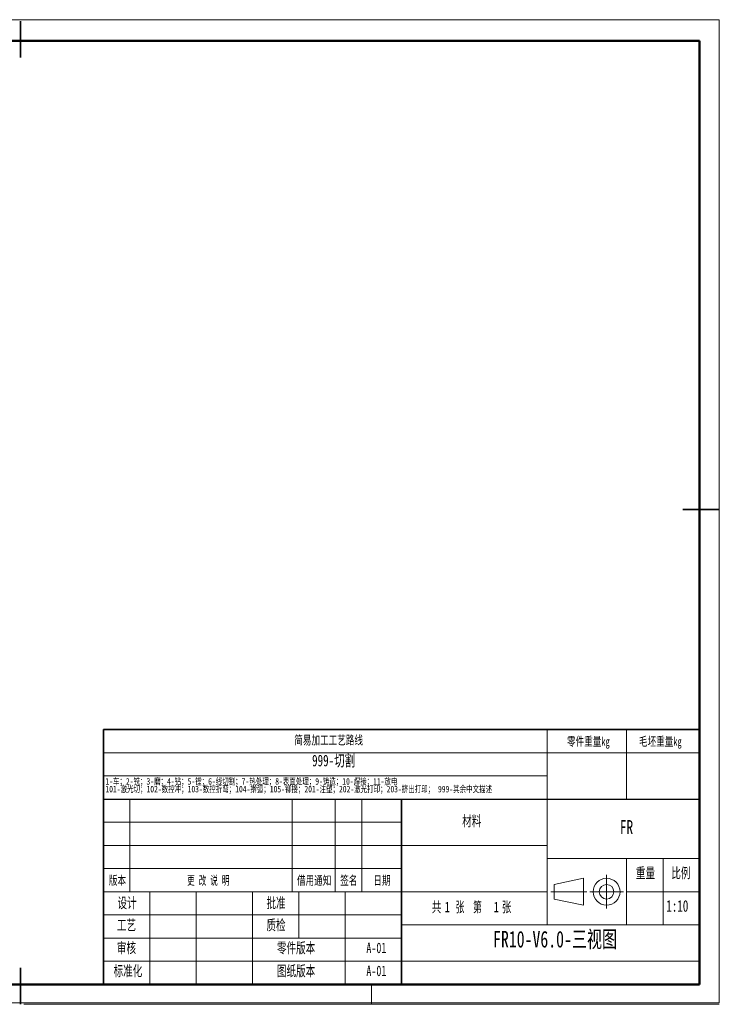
# Model space of a CAD drawing. Header units: millimetres. Extents: x -4 to 420, y 0 to 297.
# Tile 13 of 13: x 209 to 420, y 0 to 297. Entities that reach past the tile are written whole.
import ezdxf

# ---------------------------------------------------------------- set-up
doc = ezdxf.new("R2010")
doc.units = ezdxf.units.MM
doc.linetypes.add('CENTERX2', pattern=[20.32, 12.7, -2.54, 2.54, -2.54])
doc.layers.get('0').update_dxf_attribs({"lineweight": 18})
doc.layers.add('文字层', color=7, linetype='Continuous', lineweight=25)
doc.layers.add('细线层', color=7, linetype='Continuous', lineweight=25)
doc.styles.add('SLDTEXTSTYLE0', font='txt', dxfattribs={"width": 0.7})
doc.styles.add('SLDTEXTSTYLE1', font='txt', dxfattribs={"width": 0.614286})
doc.styles.add('SLDTEXTSTYLE2', font='txt', dxfattribs={"width": 0.7})
doc.styles.add('SLDTEXTSTYLE3', font='txt', dxfattribs={"width": 0.6})

# ---------------------------------------------------------------- blocks, each defined once
blk = doc.blocks.new('SW_NOTE_0')
at = {"color": 0, "linetype": 'Continuous', "lineweight": 0, "attachment_point": 2}
for s, insert, char_height, width, style in [('共', (2.18, 4.09), 3.17, 5.8604, 'SLDTEXTSTYLE0'), ('1', (5.42, 4.09), 3.17, 1.8128, 'SLDTEXTSTYLE2'), ('张  第', (11.91, 4.09), 3.175, 15.6444, 'SLDTEXTSTYLE3'), ('1', (20.24, 4.09), 3.17, 1.8128, 'SLDTEXTSTYLE2'), ('张', (23.35, 4.09), 3.17, 5.6866, 'SLDTEXTSTYLE0')]:
    blk.add_mtext(s, dxfattribs=dict(at, insert=insert, char_height=char_height, width=width, style=style))
blk = doc.blocks.new('SW_NOTE_1')
at = {"color": 0, "linetype": 'Continuous', "lineweight": 0, "char_height": 2, "attachment_point": 1, "style": 'SLDTEXTSTYLE0'}
for s, insert, width in [('1-车；2-铣；3-磨；4-钻；5-镗；6-线切割；7-热处理；8-表面处理；9-铸造；10-焊接；11-放电', (0, 2.58), 171.5039), ('101-激光切；102-数控冲；103-数控折弯；104-擀弧；105-铆接；201-注塑；202-激光打印；203-挤出打印； 999-其余中文描述', (0, 0.25), 225.6425)]:
    blk.add_mtext(s, dxfattribs=dict(at, insert=insert, width=width))

msp = doc.modelspace()

# ---------------------------------------------------------------- linework, layer by layer
at = {"color": 7, "linetype": 'Continuous', "lineweight": 18}
for p, q in [((0, 297.4), (419.99, 297.4)), ((419.99, 297.4), (419.99, 0.4)), ((368, 75.99), (368, 82.99)), ((392, 75.99), (392, 82.99)), ((234, 75.99), (414, 75.99)), ((368, 61.99), (368, 75.99)), ((392, 61.99), (392, 75.99)), ((368, 68.99), (234, 68.99)), ((242, 33.99), (242, 61.99)), ((291, 33.99), (291, 61.99)), ((304, 33.99), (304, 61.99)), ((312, 33.99), (312, 61.99)), ((368, 61.99), (368, 23.99)), ((324, 54.99), (234, 54.99)), ((324, 47.99), (234, 47.99)), ((324, 47.99), (368, 47.99)), ((414, 43.99), (368, 43.99)), ((392, 43.99), (392, 23.99)), ((403, 43.99), (403, 23.99)), ((324, 40.99), (234, 40.99)), ((370.12, 36.2), (378.95, 38.05)), ((370.12, 36.2), (370.12, 31.78)), ((378.95, 38.05), (378.95, 29.92)), ((368, 33.99), (234, 33.99)), ((248, 5.99), (248, 33.99)), ((262, 5.99), (262, 33.99)), ((279, 5.99), (279, 33.99)), ((293, 19.99), (293, 33.99)), ((307, 5.99), (307, 33.99)), ((392, 33.99), (414, 33.99)), ((370.12, 31.78), (378.95, 29.92)), ((324, 26.99), (234, 26.99)), ((368, 23.99), (324, 23.99)), ((414, 23.99), (368, 23.99)), ((324, 19.99), (234, 19.99)), ((324, 12.99), (234, 12.99)), ((315, 5.99), (315, -0.01)), ((0, 0.4), (419.99, 0.4)), ((210, -0.01), (420, -0.01))]:
    msp.add_line(p, q, dxfattribs=at)
at = {"color": 7, "linetype": 'Continuous', "lineweight": 35}
for p, q in [((209, 285.99), (209, 296.99)), ((409, 149.49), (420, 149.49)), ((234, 61.99), (234, 82.99)), ((234, 82.99), (414, 82.99)), ((234, 61.99), (234, 5.99)), ((324, 61.99), (324, 5.99)), ((414, 61.99), (414, 5.99)), ((209, 10.99), (209, -0.01)), ((414, 5.99), (234, 5.99))]:
    msp.add_line(p, q, dxfattribs=at)
at = {"color": 7, "linetype": 'Continuous', "lineweight": 50}
for p, q in [((24, 290.99), (414, 290.99)), ((414, 5.99), (414, 290.99)), ((24, 5.99), (414, 5.99)), ((234, 5.99), (414, 5.99))]:
    msp.add_line(p, q, dxfattribs=at)
at = {"color": 7, "linetype": 'Continuous', "lineweight": 25}
msp.add_line((234, 61.99), (414, 61.99), dxfattribs=at)
at = {"color": 7, "linetype": 'CENTERX2', "lineweight": 18}
for p, q in [((385.95, 28.92), (385.95, 39.05)), ((369.12, 33.99), (379.95, 33.99)), ((380.89, 33.99), (391.02, 33.99))]:
    msp.add_line(p, q, dxfattribs=at)
at = {"color": 7, "linetype": 'Continuous', "lineweight": 18}
for radius in [4.06, 2.21]:
    msp.add_circle((385.95, 33.99), radius, dxfattribs=at)
at = {"layer": '细线层', "color": 7, "lineweight": 18}
msp.add_line((324, 12.99), (414, 12.99), dxfattribs=at)

# ---------------------------------------------------------------- block references
at = {"color": 7, "linetype": 'Continuous', "lineweight": 0}
for name, p in [('SW_NOTE_1', (234.61, 65.75)), ('SW_NOTE_0', (332.42, 26.88))]:
    msp.add_blockref(name, p, dxfattribs=at)

# ---------------------------------------------------------------- texts
at = {"color": 7, "linetype": 'Continuous', "lineweight": 0, "attachment_point": 2}
for s, insert, char_height, width, style in [('简易加工工艺路线', (302.02, 81.1), 2.646, 41.6977, 'SLDTEXTSTYLE0'), ('零件重量kg', (380.46, 80.71), 2.646, 26.0947, 'SLDTEXTSTYLE0'), ('毛坯重量kg', (402.19, 80.71), 2.646, 26.0947, 'SLDTEXTSTYLE0'), ('材料', (345.25, 56.96), 3.175, 12.2424, 'SLDTEXTSTYLE0'), ('FR', (391.97, 55.63), 4.233, 8.1119, 'SLDTEXTSTYLE2'), ('重量', (397.7, 41.27), 3.175, 12.1927, 'SLDTEXTSTYLE0'), ('比例', (408.4, 41.27), 3.175, 11.2491, 'SLDTEXTSTYLE0'), ('版本', (238.25, 38.72), 2.646, 10.1192, 'SLDTEXTSTYLE0'), ('更 改 说 明', (265.68, 38.72), 2.646, 24.8244, 'SLDTEXTSTYLE1'), ('借用通知', (297.64, 38.72), 2.646, 20.5695, 'SLDTEXTSTYLE0'), ('签名', (308.11, 38.72), 2.646, 9.7053, 'SLDTEXTSTYLE0'), ('日期', (318.11, 38.72), 2.646, 9.1259, 'SLDTEXTSTYLE0'), ('设计', (241.13, 32.22), 3.175, 12.0934, 'SLDTEXTSTYLE0'), ('批准', (286.13, 32.22), 3.175, 12.1927, 'SLDTEXTSTYLE0'), ('1:10', (407.31, 31.45), 3.5, 9.0061, 'SLDTEXTSTYLE2'), ('工艺', (240.97, 25.52), 3.175, 11.9941, 'SLDTEXTSTYLE0'), ('质检', (286.13, 25.52), 3.175, 12.1679, 'SLDTEXTSTYLE0'), ('FR10-V6.0-三视图', (370.4, 22.16), 5, 92.8174, 'SLDTEXTSTYLE0'), ('审核', (240.97, 18.63), 3.175, 11.7706, 'SLDTEXTSTYLE0'), ('零件版本', (292.19, 18.63), 3.175, 24.8572, 'SLDTEXTSTYLE0'), ('A-01', (316.43, 18.63), 3.175, 12.0189, 'SLDTEXTSTYLE2'), ('标准化', (241.41, 11.68), 3.175, 18.525, 'SLDTEXTSTYLE0'), ('图纸版本', (292.19, 11.68), 3.175, 24.2613, 'SLDTEXTSTYLE0'), ('A-01', (316.43, 11.68), 3.175, 12.0189, 'SLDTEXTSTYLE2')]:
    msp.add_mtext(s, dxfattribs=dict(at, insert=insert, char_height=char_height, width=width, style=style))
at = {"layer": '文字层', "color": 1, "insert": (297.02, 75.38), "char_height": 3.5, "width": 27.2101, "attachment_point": 1, "style": 'SLDTEXTSTYLE0'}
msp.add_mtext('999-切割', dxfattribs=at)

doc.saveas('drawing.dxf')
